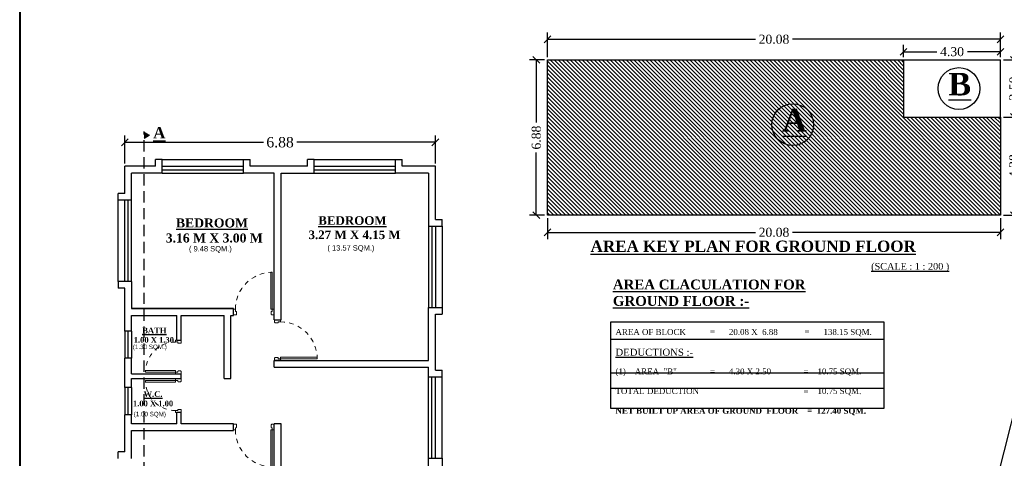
# Model space of a CAD drawing. Header units: metres. Extents: x 1481 to 1844, y -23 to 108.
# Tile 3 of 9: x 1780 to 1802, y -5 to 5. Entities that reach past the tile are written whole.
import ezdxf

# ---------------------------------------------------------------- set-up
doc = ezdxf.new("R2010")
doc.units = ezdxf.units.M
doc.header["$MEASUREMENT"] = 0
for name, pattern in [('CENTER2', [1.125, 0.75, -0.125, 0.125, -0.125]), ('DASHED2', [0.375, 0.25, -0.125]), ('DOT2', [0.125, 0, -0.125])]:
    doc.linetypes.add(name, pattern=pattern)
doc.layers.add('DOORS', color=250, linetype='Continuous', lineweight=15)
doc.layers.add('WALL', color=250, linetype='Continuous')
doc.styles.add('FEROZ', font='times.ttf')
doc.styles.get("Standard").update_dxf_attribs({"font": 'times.ttf', "height": 0.23})
doc.dimstyles.new('Copy of Standard', dxfattribs={"dimtxt": 0.23, "dimasz": 0.15, "dimexe": 0.15, "dimexo": 0.0625, "dimgap": 0.09, "dimtad": 0, "dimzin": 0, "dimdsep": 46, "dimtxsty": 'FEROZ', "dimblk": 'OBLIQUE', "dimcen": 0.09, "dimclrd": 250, "dimclre": 251, "dimclrt": 250, "dimadec": 0, "dimazin": 0, "dimtfac": 1, "dimtix": 1, "dimtofl": 0, "dimtmove": 1, "dimatfit": 3, "dimfxl": 0.18, "dimtolj": 1, "dimtzin": 0, "dimlwe": -1, "dimarcsym": 0})

# ---------------------------------------------------------------- blocks, each defined once
blk = doc.blocks.new('_Oblique')
at = {"color": 0, "linetype": 'ByBlock', "lineweight": -2}
blk.add_line((-0.5, -0.5), (0.5, 0.5), dxfattribs=at)
blk = doc.blocks.new('*D253')
at = {"color": 250, "lineweight": -2, "transparency": 16777216}
for p, q in [((1803.774, 2.977), (1802.665, -1.404)), ((1801.274, -6.898), (1802.384, -2.517))]:
    blk.add_line(p, q, dxfattribs=at)
at = {"color": 251, "transparency": 16777216}
for p, q in [((1804.524, 2.787), (1803.629, 3.014)), ((1802.024, -7.088), (1801.129, -6.861))]:
    blk.add_line(p, q, dxfattribs=at)
at = {"color": 250, "lineweight": -2, "transparency": 16777216, "xscale": 0.15, "yscale": 0.15, "zscale": 0.15}
for p, rotation in [((1803.774, 2.977), 75.79323388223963), ((1801.274, -6.898), 255.7932338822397)]:
    blk.add_blockref('_Oblique', p, dxfattribs=dict(at, rotation=rotation))
at = {"color": 250, "transparency": 16777216, "insert": (1802.524, -1.96), "char_height": 0.23, "attachment_point": 5, "rotation": 75.7932, "style": 'FEROZ'}
blk.add_mtext('\\A1;{\\H1.3043x;20.37}', dxfattribs=at)
blk = doc.blocks.new('*D277')
at = {"color": 251, "transparency": 16777216}
for p, q in [((1791.785, 4.327), (1791.785, 4.87)), ((1801.825, 4.327), (1801.825, 4.87))]:
    blk.add_line(p, q, dxfattribs=at)
at = {"color": 250, "lineweight": -2, "transparency": 16777216}
for p, q in [((1791.785, 4.72), (1796.395, 4.72)), ((1801.825, 4.72), (1797.216, 4.72))]:
    blk.add_line(p, q, dxfattribs=at)
at = {"color": 250, "lineweight": -2, "transparency": 16777216, "xscale": 0.15, "yscale": 0.15, "zscale": 0.15, "rotation": 180}
blk.add_blockref('_Oblique', (1791.785, 4.72), dxfattribs=at)
at = {"color": 250, "lineweight": -2, "transparency": 16777216, "xscale": 0.15, "yscale": 0.15, "zscale": 0.15}
blk.add_blockref('_Oblique', (1801.825, 4.72), dxfattribs=at)
at = {"color": 250, "transparency": 16777216, "insert": (1796.805, 4.72), "char_height": 0.23, "attachment_point": 5, "style": 'FEROZ'}
blk.add_mtext('\\A1;{\\H0.86957x;20.08}', dxfattribs=at)
blk = doc.blocks.new('*D278')
at = {"color": 251, "transparency": 16777216}
for p, q in [((1801.888, 2.999), (1802.27, 2.999)), ((1801.888, 0.824), (1802.27, 0.824))]:
    blk.add_line(p, q, dxfattribs=at)
at = {"color": 250, "lineweight": -2, "transparency": 16777216}
for p, q in [((1802.12, 2.999), (1802.12, 2.249)), ((1802.12, 0.824), (1802.12, 1.574))]:
    blk.add_line(p, q, dxfattribs=at)
at = {"color": 250, "lineweight": -2, "transparency": 16777216, "xscale": 0.15, "yscale": 0.15, "zscale": 0.15}
for p, rotation in [((1802.12, 2.999), 90), ((1802.12, 0.824), 270)]:
    blk.add_blockref('_Oblique', p, dxfattribs=dict(at, rotation=rotation))
at = {"color": 250, "transparency": 16777216, "insert": (1802.12, 1.912), "char_height": 0.23, "attachment_point": 5, "rotation": 90, "style": 'FEROZ'}
blk.add_mtext('\\A1;{\\H0.86957x;4.38}', dxfattribs=at)
blk = doc.blocks.new('*D279')
at = {"color": 251, "transparency": 16777216}
for p, q in [((1801.888, 4.263), (1802.27, 4.263)), ((1801.888, 2.999), (1802.27, 2.999))]:
    blk.add_line(p, q, dxfattribs=at)
at = {"color": 250, "lineweight": -2, "transparency": 16777216}
for p, q in [((1802.12, 4.263), (1802.12, 3.971)), ((1802.12, 2.999), (1802.12, 3.291))]:
    blk.add_line(p, q, dxfattribs=at)
at = {"color": 250, "lineweight": -2, "transparency": 16777216, "xscale": 0.15, "yscale": 0.15, "zscale": 0.15}
for p, rotation in [((1802.12, 4.263), 90), ((1802.12, 2.999), 270)]:
    blk.add_blockref('_Oblique', p, dxfattribs=dict(at, rotation=rotation))
at = {"color": 250, "transparency": 16777216, "insert": (1802.12, 3.631), "char_height": 0.23, "attachment_point": 5, "rotation": 90, "style": 'FEROZ'}
blk.add_mtext('\\A1;{\\H0.86957x;2.50}', dxfattribs=at)
blk = doc.blocks.new('*D280')
at = {"color": 251, "transparency": 16777216}
for p, q in [((1791.722, 4.264), (1791.389, 4.264)), ((1791.722, 0.824), (1791.389, 0.824))]:
    blk.add_line(p, q, dxfattribs=at)
at = {"color": 250, "lineweight": -2, "transparency": 16777216}
for p, q in [((1791.539, 4.264), (1791.539, 2.878)), ((1791.539, 0.824), (1791.539, 2.21))]:
    blk.add_line(p, q, dxfattribs=at)
at = {"color": 250, "lineweight": -2, "transparency": 16777216, "xscale": 0.15, "yscale": 0.15, "zscale": 0.15}
for p, rotation in [((1791.539, 4.264), 90), ((1791.539, 0.824), 270)]:
    blk.add_blockref('_Oblique', p, dxfattribs=dict(at, rotation=rotation))
at = {"color": 250, "transparency": 16777216, "insert": (1791.539, 2.544), "char_height": 0.23, "attachment_point": 5, "rotation": 90, "style": 'FEROZ'}
blk.add_mtext('\\A1;{\\H0.86957x;6.88}', dxfattribs=at)
blk = doc.blocks.new('*D281')
at = {"color": 251, "transparency": 16777216}
for p, q in [((1799.675, 4.325), (1799.675, 4.595)), ((1801.825, 4.325), (1801.825, 4.595))]:
    blk.add_line(p, q, dxfattribs=at)
at = {"color": 250, "lineweight": -2, "transparency": 16777216}
for p, q in [((1799.675, 4.445), (1800.409, 4.445)), ((1801.825, 4.445), (1801.091, 4.445))]:
    blk.add_line(p, q, dxfattribs=at)
at = {"color": 250, "lineweight": -2, "transparency": 16777216, "xscale": 0.15, "yscale": 0.15, "zscale": 0.15, "rotation": 180}
blk.add_blockref('_Oblique', (1799.675, 4.445), dxfattribs=at)
at = {"color": 250, "lineweight": -2, "transparency": 16777216, "xscale": 0.15, "yscale": 0.15, "zscale": 0.15}
blk.add_blockref('_Oblique', (1801.825, 4.445), dxfattribs=at)
at = {"color": 250, "transparency": 16777216, "insert": (1800.75, 4.445), "char_height": 0.23, "attachment_point": 5, "style": 'FEROZ'}
blk.add_mtext('\\A1;{\\H0.86957x;4.30}', dxfattribs=at)
blk = doc.blocks.new('*D276')
at = {"color": 251, "transparency": 16777216}
for p, q in [((1791.785, 0.762), (1791.785, 0.295)), ((1801.825, 0.762), (1801.825, 0.295))]:
    blk.add_line(p, q, dxfattribs=at)
at = {"color": 250, "lineweight": -2, "transparency": 16777216}
for p, q in [((1791.785, 0.445), (1796.395, 0.445)), ((1801.825, 0.445), (1797.216, 0.445))]:
    blk.add_line(p, q, dxfattribs=at)
at = {"color": 250, "lineweight": -2, "transparency": 16777216, "xscale": 0.15, "yscale": 0.15, "zscale": 0.15, "rotation": 180}
blk.add_blockref('_Oblique', (1791.785, 0.445), dxfattribs=at)
at = {"color": 250, "lineweight": -2, "transparency": 16777216, "xscale": 0.15, "yscale": 0.15, "zscale": 0.15}
blk.add_blockref('_Oblique', (1801.825, 0.445), dxfattribs=at)
at = {"color": 250, "transparency": 16777216, "insert": (1796.805, 0.445), "char_height": 0.23, "attachment_point": 5, "style": 'FEROZ'}
blk.add_mtext('\\A1;{\\H0.86957x;20.08}', dxfattribs=at)
blk = doc.blocks.new('D2')
at = {"layer": 'DOORS'}
for points in [[(0.066, 0.048), (0.066, -0.003, -0.414214), (0.056, -0.013), (0.04, -0.013), (0.04, -0.063), (0, -0.063), (0, 0.063), (0.05, 0.063, -0.414214)], [(0.684, 0.048), (0.684, -0.003, 0.414214), (0.694, -0.013), (0.71, -0.013), (0.71, -0.063), (0.75, -0.063), (0.75, 0.063), (0.7, 0.063, 0.414214)]]:
    blk.add_lwpolyline(points, format="xyb", close=True, dxfattribs=at)
blk.add_lwpolyline([(0.71, -0.063), (0.674, -0.063), (0.674, -0.732), (0.71, -0.732)], close=True, dxfattribs=at)
at = {"layer": 'DOORS', "linetype": 'DOT2', "ltscale": 0.25}
blk.add_arc((0.71, -0.063), 0.669, 180, 270, dxfattribs=at)
blk = doc.blocks.new('D75')
at = {"layer": 'DOORS', "color": 250, "linetype": 'DOT2', "ltscale": 0.25, "xscale": 100.0000000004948, "yscale": 100.0000000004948, "zscale": 100.0000000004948, "rotation": 180}
blk.add_blockref('D2', (38257.1, 20032.1), dxfattribs=at)
blk = doc.blocks.new('D75 A')
at = {"layer": 'WALL'}
blk.add_blockref('D75', (-38182.1, -20032.1), dxfattribs=at)
blk = doc.blocks.new('D1')
at = {"layer": 'DOORS'}
blk.add_lwpolyline([(-0.86, 0.063), (-0.824, 0.063), (-0.824, 0.882), (-0.86, 0.882)], close=True, dxfattribs=at)
for points in [[(-0.834, -0.048), (-0.834, 0.003, 0.414214), (-0.844, 0.013), (-0.86, 0.013), (-0.86, 0.063), (-0.9, 0.063), (-0.9, -0.063), (-0.85, -0.063, 0.414214)], [(-0.066, -0.048), (-0.066, 0.003, -0.414214), (-0.056, 0.013), (-0.04, 0.013), (-0.04, 0.063), (0, 0.063), (0, -0.063), (-0.05, -0.063, -0.414214)]]:
    blk.add_lwpolyline(points, format="xyb", close=True, dxfattribs=at)
at = {"layer": 'DOORS', "linetype": 'DOT2', "ltscale": 0.25}
blk.add_arc((-0.86, 0.063), 0.819, 0, 90, dxfattribs=at)
blk = doc.blocks.new('D90')
at = {"layer": 'DOORS', "color": 250, "linetype": 'DOT2', "ltscale": 0.25, "xscale": 100.0000000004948, "yscale": 100.0000000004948, "zscale": 100.0000000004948}
blk.add_blockref('D1', (90, 0), dxfattribs=at)
blk = doc.blocks.new('*D299')
at = {"color": 251, "transparency": 16777216}
for p, q in [((1782.423, 1.97), (1782.423, 2.589)), ((1789.303, 1.97), (1789.303, 2.589))]:
    blk.add_line(p, q, dxfattribs=at)
at = {"color": 250, "lineweight": -2, "transparency": 16777216}
for p, q in [((1782.423, 2.439), (1785.493, 2.439)), ((1789.303, 2.439), (1786.233, 2.439))]:
    blk.add_line(p, q, dxfattribs=at)
at = {"color": 250, "lineweight": -2, "transparency": 16777216, "xscale": 0.15, "yscale": 0.15, "zscale": 0.15}
for p, rotation in [((1782.423, 2.439), 180.0000000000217), ((1789.303, 2.439), 2.166267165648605e-11)]:
    blk.add_blockref('_Oblique', p, dxfattribs=dict(at, rotation=rotation))
at = {"color": 250, "transparency": 16777216, "insert": (1785.863, 2.439), "char_height": 0.23, "attachment_point": 5, "style": 'FEROZ'}
blk.add_mtext('\\A1;6.88', dxfattribs=at)

msp = doc.modelspace()

# ---------------------------------------------------------------- hatches: boundary and pattern name
h = msp.add_hatch()
h.set_pattern_fill('ANSI31', color=250, scale=0.5, angle=90)
h.set_pattern_definition([(135, (1834.3318, -735.605026), (-0.044194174, -0.044194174), [])])
h.paths.add_polyline_path([(1791.785, 4.264), (1791.785, 0.824), (1801.825, 0.824), (1801.825, 2.999), (1799.675, 2.999), (1799.675, 4.263)])
h = msp.add_hatch(color=1)
h.dxf.hatch_style = 1
h.paths.add_polyline_path([(1782.974, 2.604), (1782.849, 2.529), (1782.849, 2.679)])

# ---------------------------------------------------------------- linework, layer by layer
at = {"color": 5, "lineweight": 40, "ltscale": 0.25}
msp.add_line((1780.098, 19.55), (1780.095, -23.274), dxfattribs=at)
at = {"color": 1}
for p, q in [((1799.675, 4.263), (1801.825, 4.263)), ((1801.825, 2.999), (1801.825, 4.263)), ((1782.849, 2.529), (1782.974, 2.604))]:
    msp.add_line(p, q, dxfattribs=at)
at = {"color": 1, "linetype": 'DASHED2'}
msp.add_line((1782.849, -7.891), (1782.849, 2.682), dxfattribs=at)
at = {"lineweight": 30}
for p, q in [((1783.104, 1.908), (1783.104, 2.058)), ((1783.254, 2.058), (1783.104, 2.058)), ((1783.254, 1.758), (1783.254, 2.058)), ((1785.054, 1.758), (1785.054, 2.057)), ((1785.054, 2.057), (1785.204, 2.057)), ((1785.204, 1.908), (1785.204, 2.057)), ((1786.469, 1.908), (1786.469, 2.058)), ((1786.619, 2.058), (1786.469, 2.058)), ((1786.619, 1.758), (1786.619, 2.058)), ((1788.419, 1.758), (1788.419, 2.057)), ((1788.419, 2.057), (1788.569, 2.057)), ((1788.569, 1.908), (1788.569, 2.057)), ((1783.104, 1.908), (1782.423, 1.908)), ((1782.423, 1.308), (1782.423, 1.908)), ((1782.573, 1.158), (1782.573, 1.758)), ((1783.254, 1.758), (1782.573, 1.758)), ((1785.734, 1.758), (1785.054, 1.758)), ((1786.469, 1.908), (1785.204, 1.908)), ((1785.734, -1.495, 0), (1785.734, 1.758, 0)), ((1785.884, -1.495, 0), (1785.884, 1.758, 0)), ((1785.884, 1.758), (1786.619, 1.758)), ((1789.153, 1.758), (1788.419, 1.758)), ((1789.303, 1.908), (1788.569, 1.908)), ((1789.153, 1.758), (1789.153, 0.583)), ((1789.303, 0.733), (1789.303, 1.908)), ((1782.423, 1.308), (1782.274, 1.308)), ((1782.274, 1.158), (1782.274, 1.308)), ((1782.573, 1.158), (1782.274, 1.158)), ((1789.303, 0.733), (1789.453, 0.733)), ((1789.453, 0.583), (1789.453, 0.733)), ((1789.153, 0.583), (1789.453, 0.583)), ((1782.573, -0.642), (1782.273, -0.642)), ((1782.273, -0.642), (1782.273, -0.792)), ((1782.573, -0.642), (1782.573, -1.242)), ((1782.423, -0.792), (1782.273, -0.792)), ((1782.423, -1.742), (1782.423, -0.792)), ((1784.834, -1.242), (1782.573, -1.242)), ((1782.573, -1.242), (1784.834, -1.242)), ((1784.834, -1.392, 0), (1784.834, -1.242, 0)), ((1789.153, -2.392), (1789.153, -1.217)), ((1789.153, -1.217), (1789.453, -1.217)), ((1789.453, -1.217), (1789.453, -1.367)), ((1782.573, -1.392), (1783.573, -1.392)), ((1782.573, -1.742), (1782.573, -1.392)), ((1783.573, -1.942), (1783.573, -1.392)), ((1783.673, -1.392), (1784.623, -1.392)), ((1783.673, -1.942), (1783.673, -1.392)), ((1784.623, -2.792), (1784.623, -1.392)), ((1784.773, -1.392), (1784.834, -1.392)), ((1784.773, -2.792), (1784.773, -1.392)), ((1785.734, -1.495, 0), (1785.884, -1.495, 0)), ((1785.884, -1.495, 0), (1785.884, -1.392, 0)), ((1789.303, -2.603), (1789.303, -1.367)), ((1789.303, -1.367), (1789.453, -1.367)), ((1782.573, -1.742), (1782.423, -1.742)), ((1783.573, -1.942), (1783.673, -1.942)), ((1782.423, -2.992), (1782.423, -2.342)), ((1782.573, -2.342), (1782.423, -2.342)), ((1782.573, -2.69), (1782.573, -2.342)), ((1785.884, -2.392, 0), (1785.734, -2.392, 0)), ((1785.734, -2.392), (1789.153, -2.392)), ((1785.734, -2.542, 0), (1785.734, -2.392, 0)), ((1785.734, -2.542), (1789.153, -2.542)), ((1789.153, -2.753), (1789.153, -2.542)), ((1789.303, -2.603), (1789.453, -2.603)), ((1789.453, -2.753), (1789.453, -2.603)), ((1782.573, -2.69), (1783.673, -2.69)), ((1782.573, -2.992), (1782.573, -2.79)), ((1782.574, -2.79), (1783.673, -2.79)), ((1783.673, -2.79), (1783.673, -2.69)), ((1784.623, -2.792), (1784.773, -2.792)), ((1789.153, -2.753), (1789.453, -2.753)), ((1782.574, -2.992), (1782.423, -2.992)), ((1782.573, -3.592), (1782.423, -3.592)), ((1782.423, -4.413), (1782.423, -3.592)), ((1782.573, -3.792), (1782.573, -3.592)), ((1783.573, -3.792), (1783.573, -3.542)), ((1783.673, -3.542), (1783.573, -3.542)), ((1783.673, -3.792), (1783.673, -3.542)), ((1783.573, -3.792, 0), (1782.573, -3.792)), ((1784.834, -3.792, 0), (1783.673, -3.792, 0)), ((1784.834, -3.942, 0), (1784.834, -3.792, 0)), ((1785.884, -3.792, 0), (1785.734, -3.792, 0)), ((1785.734, -6.983, 0), (1785.734, -3.792, 0)), ((1785.884, -6.983, 0), (1785.884, -3.792, 0)), ((1782.573, -4.563), (1782.573, -3.942)), ((1782.573, -3.942), (1784.834, -3.942)), ((1782.423, -4.413), (1782.274, -4.413)), ((1782.274, -4.563), (1782.274, -4.413)), ((1789.153, -4.553), (1789.453, -4.553)), ((1789.153, -4.973), (1789.153, -4.553)), ((1789.453, -4.553), (1789.453, -4.973))]:
    msp.add_line(p, q, dxfattribs=at)
at = {"color": 250, "lineweight": 25}
for p, q in [((1783.254, 2.058), (1785.054, 2.058)), ((1786.619, 2.058), (1788.419, 2.058)), ((1782.274, -0.642), (1782.274, 1.158)), ((1789.453, 0.583), (1789.453, -1.217)), ((1789.453, -4.553), (1789.453, -2.753))]:
    msp.add_line(p, q, dxfattribs=at)
at = {"color": 5, "lineweight": 25}
for p, q in [((1783.254, 1.908), (1785.054, 1.908)), ((1783.254, 1.833), (1785.054, 1.833)), ((1783.254, 1.758), (1785.054, 1.758)), ((1786.619, 1.908), (1788.419, 1.908)), ((1786.619, 1.833), (1788.419, 1.833)), ((1786.619, 1.758), (1788.419, 1.758)), ((1782.423, -0.642), (1782.423, 1.158)), ((1782.498, -0.642), (1782.498, 1.158)), ((1782.573, -0.642), (1782.573, 1.158)), ((1782.423, -0.642), (1782.423, 0.658)), ((1789.153, 0.583), (1789.153, -1.217)), ((1789.228, 0.583), (1789.228, -1.217)), ((1789.303, 0.583), (1789.303, -1.217)), ((1782.423, -1.742), (1782.423, -2.342)), ((1782.498, -2.342), (1782.498, -1.742)), ((1782.573, -1.742), (1782.573, -2.342)), ((1789.153, -4.553), (1789.153, -2.753)), ((1789.228, -4.553), (1789.228, -2.753)), ((1789.303, -4.553), (1789.303, -2.753)), ((1782.423, -2.992), (1782.423, -3.592)), ((1782.498, -3.592), (1782.498, -2.992)), ((1782.573, -2.992), (1782.573, -3.592)), ((1789.303, -4.553), (1789.303, -3.253))]:
    msp.add_line(p, q, dxfattribs=at)
for p, q in [((1793.189, -1.916), (1799.239, -1.916)), ((1793.189, -2.662), (1799.239, -2.662)), ((1793.188, -3.008), (1799.239, -3.008))]:
    msp.add_line(p, q)
at = {"color": 3}
msp.add_lwpolyline([(1791.785, 0.824), (1791.785, 4.264), (1799.675, 4.263), (1799.675, 2.999), (1801.825, 2.999), (1801.825, 0.824), (1791.785, 0.824)], dxfattribs=at)
msp.add_lwpolyline([(1793.189, -1.537), (1799.239, -1.537), (1799.238, -3.458), (1793.188, -3.458)], close=True)
at = {"color": 1}
for centre in [(1800.903, 3.63), (1797.22, 2.83)]:
    msp.add_circle(centre, 0.463, dxfattribs=at)

# ---------------------------------------------------------------- block references
at = {"lineweight": 30, "yscale": 0.009969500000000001, "zscale": 0.009969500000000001, "rotation": 90}
for p, xscale in [((1783.61, -2.69), 0.009969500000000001), ((1783.61, -2.795), -0.009969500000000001)]:
    msp.add_blockref('D75 A', p, dxfattribs=dict(at, xscale=xscale))
at = {"layer": 'WALL', "xscale": -0.009969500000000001, "yscale": 0.009969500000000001, "zscale": 0.009969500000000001}
msp.add_blockref('D90', (1785.731, -1.317, 0), dxfattribs=at)
at = {"layer": 'WALL', "yscale": 0.009969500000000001, "zscale": 0.009969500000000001}
for p, xscale, rotation in [((1785.806, -2.392, 0), -0.009969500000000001, 270), ((1785.731, -3.867, 0), 0.009969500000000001, 180)]:
    msp.add_blockref('D90', p, dxfattribs=dict(at, xscale=xscale, rotation=rotation))

# ---------------------------------------------------------------- texts
at = {"lineweight": 25, "attachment_point": 1}
for s, insert, char_height, width in [('{\\fTimes New Roman|b1|i0|c0|p18;\\L\\C1;B}', (1800.668, 3.977), 0.5, 0.51691), ('{\\fTimes New Roman|b1|i0|c0|p18;\\L\\C1;A}', (1796.986, 3.177), 0.5, 0.51691), ('{\\fTimes New Roman|b1|i0|c0|p18;   \\LBEDROOM\\P\\l3.16 M X 3.00 M}', (1783.331, 0.754), 0.2, 2.0937), ('{\\fTimes New Roman|b1|i0|c0|p18;   \\LBEDROOM\\P\\l3.27 M X 4.15 M}', (1786.493, 0.803), 0.19, 2.18634), ('{\\fTimes New Roman|b1|i0|c0|p18;\\H0.71429x;\\LAREA KEY PLAN FOR GROUND FLOOR\\H1.4x;  }', (1792.741, 0.263), 0.35, 8.54246), ('{\\fTimes New Roman|b0|i0|c0|p18;\\L(SCALE : 1 : 200 )}', (1798.957, -0.232), 0.15, 1.72042), ('{\\fTimes New Roman|b1|i0|c0|p18;    \\LBATH\\P\\l1.00 X 1.30}', (1782.621, -1.665), 0.125, 0.95125), ('{\\fTimes New Roman|b1|i0|c0|p18;     \\LW.C.\\P\\l1.00 X 1.00}', (1782.603, -3.073), 0.125, 0.95125)]:
    msp.add_mtext(s, dxfattribs=dict(at, insert=insert, char_height=char_height, width=width))
at = {"color": 1, "linetype": 'CENTER2', "ltscale": 0.02, "insert": (1783.051, 2.775), "char_height": 0.25, "width": 0.27818, "attachment_point": 1}
msp.add_mtext('{\\fTimes New Roman|b1|i0|c0|p18;\\LA}', dxfattribs=at)
at = {"attachment_point": 1, "rotation": 359.9973}
for s, width, insert, char_height in [('{\\fEngravers MT|b0|i0|c0|p18;( 9.48 SQM.)}', 1.30204, (1783.845, 0.143), 0.12), ('{\\fEngravers MT|b0|i0|c0|p18;( 13.57 SQM.)}', 1.56482, (1786.912, 0.161), 0.12), ('{\\fEngravers MT|b0|i0|c0|p18;(1.30 SQM.)}', 0.93856, (1782.602, -2.04), 0.1), ('{\\fEngravers MT|b0|i0|c0|p18;(1.00 SQM)}', 0.93856, (1782.621, -3.528), 0.1)]:
    msp.add_mtext_dynamic_manual_height_columns(s, width=width, gutter_width=36.849, heights=[0.137], dxfattribs=dict(at, insert=insert, char_height=char_height))
at = {"attachment_point": 1}
for s, insert, char_height, width in [('{\\fTimes New Roman|b1|i0|c0|p18;\\L\\C240;AREA CLACULATION FOR GROUND FLOOR :-}', (1793.236, -0.6), 0.21817, 4.60091), ('\\A1;{\\H1.25x;AREA OF BLOCK ^I ^I= ^I20.08 X  6.88^I^I= ^I138.15 SQM. \\P\\P\\H1.2x;\\LDEDUCTIONS :-\\l\\P\\H0.66667x;\\P\\H1.25x;(1)    AREA  "B"    ^I^I= ^I4.30 X 2.50^I        =    10.75 SQM.\\P\\PTOTAL DEDUCTION ^I^I^I^I      ^I        =    10.75 SQM.\\P \\fTimes New Roman|b1|i0|c0|p18;\\C1;\\PNET BUILT UP AREA OF GROUND  FLOOR    =  127.40 SQM.}', (1793.293, -1.695), 0.10472, 5.83964)]:
    msp.add_mtext(s, dxfattribs=dict(at, insert=insert, char_height=char_height, width=width))

# ---------------------------------------------------------------- dimensions: what is measured, and where the dimension line sits
at = {"color": 1}
for p1, p2, distance, text, picture, middle in [((1791.785, 4.264), (1801.825, 4.264), 0.456, '{\\H0.86957x;20.08}', '*D277', (1796.805, 4.72)), ((1801.825, 4.263), (1799.675, 4.263), -0.182, '{\\H0.86957x;4.30}', '*D281', (1800.75, 4.445)), ((1791.785, 4.264), (1791.785, 0.824), -0.246, '{\\H0.86957x;6.88}', '*D280', (1791.539, 2.544)), ((1801.825, 4.263), (1801.825, 2.999), 0.295, '{\\H0.86957x;2.50}', '*D279', (1802.12, 3.631)), ((1801.825, 2.999), (1801.825, 0.824), 0.295, '{\\H0.86957x;4.38}', '*D278', (1802.12, 1.912)), ((1801.825, 0.824), (1791.785, 0.824), 0.379, '{\\H0.86957x;20.08}', '*D276', (1796.805, 0.445))]:
    dim = msp.add_aligned_dim(p1=p1, p2=p2, distance=distance, text=text, dimstyle='Copy of Standard', dxfattribs=at)
    dim.commit()
    dim.dimension.update_dxf_attribs({"geometry": picture, "text_midpoint": middle})
at = {"color": 2}
dim = msp.add_aligned_dim(p1=(1804.584, 2.772), p2=(1802.084, -7.103), distance=-0.835, text='{\\H1.3043x;20.37}', dimstyle='Copy of Standard', dxfattribs=at)
dim.commit()
dim.dimension.update_dxf_attribs({"geometry": '*D253', "text_midpoint": (1802.524, -1.96)})
at = {"color": 3}
dim = msp.add_aligned_dim(p1=(1789.303, 1.908), p2=(1782.423, 1.908), distance=-0.531, dimstyle='Copy of Standard', dxfattribs=at)
dim.commit()
dim.dimension.update_dxf_attribs({"geometry": '*D299', "text_midpoint": (1785.863, 2.439)})

doc.saveas('drawing.dxf')
